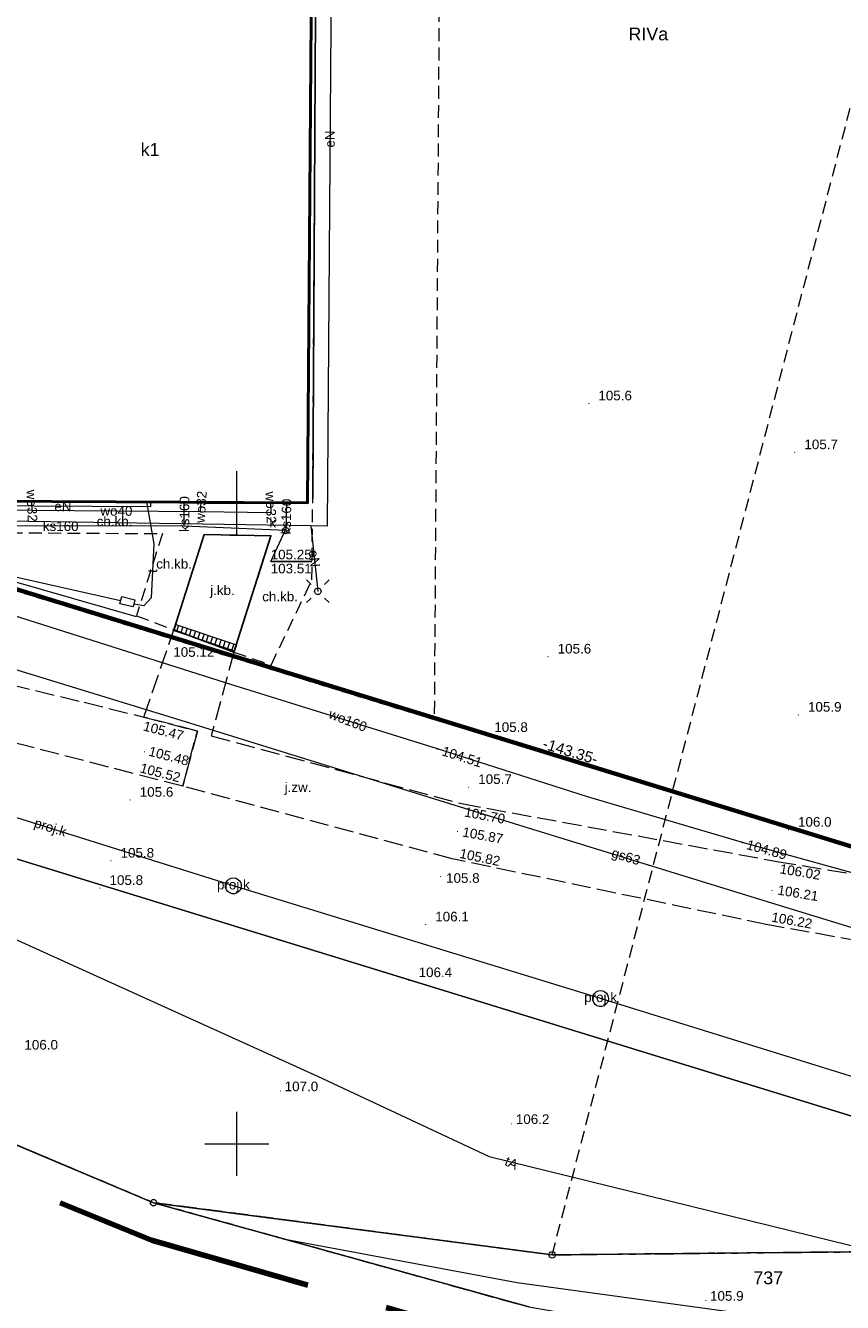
# Model space of a CAD drawing. Extents: x 6447898 to 6448503, y 5806748 to 5807122.
# Tile 21 of 50: x 6448183 to 6448247, y 5806838 to 5806937. Entities that reach past the tile are written whole.
import ezdxf
from ezdxf.enums import TextEntityAlignment as Align

# ---------------------------------------------------------------- set-up
doc = ezdxf.new("R2010")
doc.units = 0
doc.header["$PDSIZE"] = 0.75
for name, pattern in [('DASHED', [19.05, 12.7, -6.35]), ('PRZER1-1', [2, 1, -1]), ('PRZER2-1', [3, 2, -1]), ('PRZER3-1', [4, 3, -1])]:
    doc.linetypes.add(name, pattern=pattern)
doc.layers.get('0').update_dxf_attribs({"linetype": 'CONTINUOUS', "lineweight": 13})
for name, color, linetype, lineweight in [('GEPPGD', 7, 'CONTINUOUS', 18), ('GESBZO', 1, 'CONTINUOUS', 50), ('GESBZO_O', 1, 'CONTINUOUS', 50), ('GESDZI', 7, 'CONTINUOUS', 18), ('GESDZI_O', 7, 'CONTINUOUS', 18), ('GESKKL', 3, 'PRZER3-1', 18), ('GESKKL_O', 3, 'PRZER3-1', 18), ('GESUZY', 3, 'PRZER1-1', 18), ('GSLKRW', 7, 'CONTINUOUS', 25), ('GSPWPN', 42, 'CONTINUOUS', 13), ('GSPWPN_O', 42, 'CONTINUOUS', 13), ('GSPWPS', 7, 'CONTINUOUS', 13), ('GSPWPS_O', 7, 'CONTINUOUS', 13), ('GSSKOA', 7, 'PRZER3-1', 18), ('GSSKOA_O', 7, 'PRZER3-1', 18), ('GSSKOD', 7, 'PRZER2-1', 18), ('GSSKOD_O', 7, 'PRZER2-1', 18), ('GULEPR', 240, 'CONTINUOUS', 18), ('GULEPR_O', 240, 'CONTINUOUS', 18), ('GULGPR', 2, 'CONTINUOUS', 18), ('GULGPR_O', 2, 'CONTINUOUS', 18), ('GULKDK', 32, 'CONTINUOUS', 18), ('GULKPR', 32, 'CONTINUOUS', 18), ('GULKPR_O', 32, 'CONTINUOUS', 18), ('GULTPR', 30, 'CONTINUOUS', 18), ('GULTPR_O', 30, 'CONTINUOUS', 18), ('GULWPR', 5, 'CONTINUOUS', 18), ('GULWPR_O', 5, 'CONTINUOUS', 18), ('GUPELA', 7, 'CONTINUOUS', 18), ('GUPKSD', 32, 'CONTINUOUS', 18), ('GUPKSD_O', 32, 'CONTINUOUS', 18), ('GUPPRZ', 7, 'CONTINUOUS', 18), ('GUPPRZ_O', 7, 'CONTINUOUS', 18), ('GUSIKP', 7, 'CONTINUOUS', 18), ('GUSKSD', 32, 'CONTINUOUS', 18), ('GUSKSD_O', 32, 'CONTINUOUS', 18), ('obrys', 130, 'DASHED', 120), ('pikieta', 61, 'CONTINUOUS', 18)]:
    doc.layers.add(name, color=color, linetype=linetype, lineweight=lineweight)
doc.layers.add('OBRYS DZIAŁKA', color=7, linetype='CONTINUOUS', lineweight=60, true_color=0xffff4d)
doc.styles.add('GEO-INFO', font='arial.ttf')

# ---------------------------------------------------------------- blocks, each defined once
blk = doc.blocks.new('KOLO')
blk.add_hatch(color=0).paths.add_polyline_path([(-0.5, 0), (-0.482963, -0.12941), (-0.433013, -0.25), (-0.353553, -0.353553), (-0.25, -0.433013), (-0.12941, -0.482963), (0, -0.5), (0.12941, -0.482963), (0.25, -0.433013), (0.353553, -0.353553), (0.433013, -0.25), (0.482963, -0.12941), (0.5, 0), (0.482963, 0.12941), (0.433013, 0.25), (0.353553, 0.353553), (0.25, 0.433013), (0.12941, 0.482963), (0, 0.5), (-0.12941, 0.482963), (-0.25, 0.433013), (-0.353553, 0.353553), (-0.433013, 0.25), (-0.482963, 0.12941)])
blk = doc.blocks.new('PION_C')
at = {"color": 0}
blk.add_lwpolyline([(0, 0.5), (0, -0.5)], dxfattribs=at)
blk = doc.blocks.new('SUEO')
blk.add_hatch(color=0).paths.add_polyline_path([(-0.002174, 0.089974), (0.023762, 0.086807), (0.042561, 0.0793), (0.060131, 0.066965), (0.076266, 0.047786), (0.086234, 0.025762), (0.089972, 0.002226), (0.088646, -0.015553), (0.081114, -0.038994), (0.066834, -0.060276), (0.049699, -0.075033), (0.027576, -0.085671), (0.004027, -0.08991), (-0.019639, -0.087831), (-0.040932, -0.080154), (-0.059082, -0.067892), (-0.073734, -0.051607), (-0.08374, -0.032979), (-0.089221, -0.011817), (-0.089063, 0.012951), (-0.082571, 0.035806), (-0.069528, 0.057148), (-0.048957, 0.075519), (-0.026898, 0.085887)])
at = {"color": 0}
for points in [[(-1.767767, 1.767767), (-1.06066, 1.06066)], [(1.767767, 1.767767), (1.06066, 1.06066)], [(-1.767767, -1.767767), (-1.06066, -1.06066)], [(1.767767, -1.767767), (1.06066, -1.06066)]]:
    blk.add_lwpolyline(points, dxfattribs=at)
blk = doc.blocks.new('OKRAG_PELNY')
at = {"color": 0}
blk.add_lwpolyline([(0, 0.5), (0.12941, 0.482963), (0.25, 0.433013), (0.353553, 0.353553), (0.433013, 0.25), (0.482963, 0.12941), (0.5, 0), (0.482963, -0.12941), (0.433013, -0.25), (0.353553, -0.353553), (0.25, -0.433013), (0.12941, -0.482963), (0, -0.5), (-0.12941, -0.482963), (-0.25, -0.433013), (-0.353553, -0.353553), (-0.433013, -0.25), (-0.482963, -0.12941), (-0.5, 0), (-0.482963, 0.12941), (-0.433013, 0.25), (-0.353553, 0.353553), (-0.25, 0.433013), (-0.12941, 0.482963)], close=True, dxfattribs=at)
blk = doc.blocks.new('POINT')
at = {"color": 0}
blk.add_point((0, 0), dxfattribs=at)
blk = doc.blocks.new('EPPGS')
at = {"color": 0}
blk.add_lwpolyline([(0, 0.5), (0.154508, 0.475528), (0.293893, 0.404508), (0.404508, 0.293893), (0.475528, 0.154508), (0.5, 0), (0.475528, -0.154508), (0.404508, -0.293893), (0.293893, -0.404508), (0.154508, -0.475528), (0, -0.5), (-0.154508, -0.475528), (-0.293893, -0.404508), (-0.404508, -0.293893), (-0.475528, -0.154508), (-0.5, 0), (-0.475528, 0.154508), (-0.404508, 0.293893), (-0.293893, 0.404508), (-0.154508, 0.475528)], close=True, dxfattribs=at)

msp = doc.modelspace()

# ---------------------------------------------------------------- linework, layer by layer
at = {"elevation": 100, "flags": 128}
for points in [[(6448200, 5806897.5), (6448200, 5806902.5)], [(6448197.5, 5806900), (6448202.5, 5806900)], [(6448200, 5806847.5), (6448200, 5806852.5)], [(6448197.5, 5806850), (6448202.5, 5806850)]]:
    msp.add_lwpolyline(points, dxfattribs=at)
at = {"layer": 'GESBZO', "elevation": 10.18}
msp.add_lwpolyline([(6448180.92, 5806955.26), (6448205.93, 5806955.09), (6448205.53, 5806900.04), (6448180.53, 5806900.16)], close=True, dxfattribs=at)
at = {"layer": 'GESDZI'}
for p, q in [((6448193.503, 5806845.405, 10.22), (6448168.767, 5806855.813, 10.22)), ((6448222.796, 5806837.263, 10.22), (6448193.503, 5806845.405, 10.22))]:
    msp.add_line(p, q, dxfattribs=at)
at = {"layer": 'GESDZI', "elevation": 10.22}
msp.add_lwpolyline([(6447947.144, 5807106.691), (6447943.57, 5806972.007), (6447945.952, 5806961.309), (6447947.76, 5806958.22), (6447958.842, 5806964.609), (6447965.851, 5806952.15), (6447965.901, 5806954.89), (6447976.35, 5806954.66), (6447976.081, 5806941.611), (6447968.351, 5806941.801), (6447965.751, 5806946.39), (6447958.522, 5806959.149), (6447949.97, 5806954.35), (6447974.881, 5806910.343), (6447975.461, 5806909.323), (6448108.58, 5806908.47), (6448109, 5806973.47), (6448154, 5806973.18), (6448153.539, 5806902.166), (6448290.541, 5806859.987)], dxfattribs=at)
for points in [[(6448281.342, 5806841.899), (6448290.514, 5806841.988), (6448290.541, 5806859.987), (6448153.539, 5806902.166), (6448133.583, 5806908.31), (6448108.58, 5806908.47), (6447975.461, 5806909.323), (6447986.863, 5806889.257), (6448130.513, 5806888.326)], [(6448155.289, 5806857.796), (6448168.767, 5806855.813), (6448193.503, 5806845.405), (6448224.628, 5806841.328), (6448281.342, 5806841.899), (6448130.513, 5806888.326), (6447986.863, 5806889.257), (6447998.57, 5806868.616), (6448001.07, 5806864.206), (6448017.169, 5806862.196), (6448066.836, 5806855.476), (6448078.905, 5806858.046), (6448109.339, 5806864.525)], [(6448224.628, 5806841.328), (6448193.503, 5806845.405), (6448222.796, 5806837.263), (6448294.85, 5806824.82), (6448290.514, 5806841.988), (6448281.342, 5806841.899)]]:
    msp.add_lwpolyline(points, close=True, dxfattribs=at)
at = {"layer": 'GESKKL', "linetype": 'PRZER2-1', "ltscale": 0.5}
msp.add_line((6448224.628, 5806841.328, 10.06), (6448269.903, 5807015.414, 10.06), dxfattribs=at)
at = {"layer": 'GESKKL', "ltscale": 0.5}
for p, q in [((6448215.42, 5806883.11, 10.06), (6448153.785, 5806902.09, 10.06)), ((6448168.767, 5806855.813, 10.06), (6448193.503, 5806845.405, 10.06)), ((6448193.503, 5806845.405, 10.06), (6448224.628, 5806841.328, 10.06)), ((6448224.628, 5806841.328, 10.06), (6448193.503, 5806845.405, 10.06)), ((6448193.503, 5806845.405, 10.06), (6448222.796, 5806837.263, 10.06)), ((6448224.628, 5806841.328, 10.06), (6448281.342, 5806841.899, 10.06)), ((6448281.342, 5806841.899, 10.06), (6448224.628, 5806841.328, 10.06))]:
    msp.add_line(p, q, dxfattribs=at)
at = {"layer": 'GESUZY', "linetype": 'PRZER2-1', "ltscale": 0.5}
msp.add_line((6448215.98, 5806965.57, 10.08), (6448215.42, 5806883.11, 10.08), dxfattribs=at)
at = {"layer": 'GESUZY', "ltscale": 0.5}
for p, q in [((6448215.42, 5806883.11, 10.08), (6448153.785, 5806902.09, 10.08)), ((6448153.785, 5806902.09, 10.08), (6448215.42, 5806883.11, 10.08)), ((6448168.767, 5806855.813, 10.08), (6448193.503, 5806845.405, 10.08)), ((6448193.503, 5806845.405, 10.08), (6448168.767, 5806855.813, 10.08)), ((6448193.503, 5806845.405, 10.08), (6448224.628, 5806841.328, 10.08)), ((6448224.628, 5806841.328, 10.08), (6448193.503, 5806845.405, 10.08)), ((6448193.503, 5806845.405, 10.08), (6448222.796, 5806837.263, 10.08)), ((6448222.796, 5806837.263, 10.08), (6448193.503, 5806845.405, 10.08)), ((6448224.628, 5806841.328, 10.08), (6448281.342, 5806841.899, 10.08)), ((6448281.342, 5806841.899, 10.08), (6448224.628, 5806841.328, 10.08))]:
    msp.add_line(p, q, dxfattribs=at)
at = {"layer": 'GSLKRW', "elevation": 10.18}
msp.add_lwpolyline([(6448205.93, 5806900.38), (6448206.23, 5806952.54)], dxfattribs=at)
msp.add_lwpolyline([(6448195.09, 5806890.11), (6448197.46, 5806897.55), (6448202.67, 5806897.46), (6448199.77, 5806888.38)], close=True, dxfattribs=at)
at = {"layer": 'GSSKOA', "ltscale": 0.5, "elevation": 10.18}
for points in [[(6448145.566, 5806889.099), (6448146.358, 5806893.52), (6448152.81, 5806892.32), (6448158.48, 5806891.38), (6448158.76, 5806892.57), (6448160.58, 5806892.34), (6448162.02, 5806897.09), (6448162.55, 5806898.84), (6448162.68, 5806899.28), (6448169.74, 5806897.07), (6448168.06, 5806891.33), (6448167.64, 5806890.87), (6448167.34, 5806889.27), (6448176.51, 5806887.25), (6448188.07, 5806884.46), (6448192.73, 5806883.31), (6448196.92, 5806882.22), (6448195.78, 5806877.91), (6448183.27, 5806881.14), (6448164.71, 5806885.32), (6448157.59, 5806886.89), (6448150.88, 5806888.18)], [(6448195.09, 5806890.11), (6448197.46, 5806897.55), (6448202.67, 5806897.46), (6448199.77, 5806888.38)]]:
    msp.add_lwpolyline(points, close=True, dxfattribs=at)
msp.add_lwpolyline([(6448264.4, 5806863), (6448241.34, 5806867.12), (6448216.83, 5806872.24), (6448195.78, 5806877.91), (6448196.92, 5806882.22), (6448192.73, 5806883.31), (6448195.09, 5806890.11), (6448199.77, 5806888.38), (6448198.01, 5806881.85), (6448217.57, 5806876.55), (6448242.19, 5806872.04), (6448266.85, 5806867.98)], dxfattribs=at)
at = {"layer": 'GSSKOD', "ltscale": 0.5, "elevation": 10.18}
msp.add_lwpolyline([(6448180.92, 5806955.26), (6448205.93, 5806955.09), (6448205.53, 5806900.04), (6448180.53, 5806900.16)], close=True, dxfattribs=at)
msp.add_lwpolyline([(6448177.64, 5806908.72), (6448177.56, 5806899.7), (6448169.72, 5806899.68), (6448169.35, 5806897.68), (6448177.09, 5806895.15), (6448177.77, 5806897.72), (6448194.19, 5806897.63), (6448192.16, 5806891.22), (6448195.09, 5806890.11), (6448197.46, 5806897.55), (6448202.67, 5806897.46), (6448199.77, 5806888.38), (6448202.68, 5806887.37), (6448205.87, 5806894.01), (6448205.93, 5806900.38), (6448206.23, 5806952.54)], dxfattribs=at)
at = {"layer": 'GULEPR', "elevation": 10.14}
for points in [[(6448206.92, 5806958.68), (6448207.5, 5806958.63), (6448207.05, 5806898.22), (6448205.78, 5806898.23), (6448182.06, 5806898.59), (6448154.18, 5806902.28)], [(6448193.26, 5806900.1), (6448193.26, 5806899.71), (6448179.57, 5806899.79)], [(6448205.78, 5806898.23), (6448206.33, 5806893.13)]]:
    msp.add_lwpolyline(points, dxfattribs=at)
at = {"layer": 'GULGPR', "elevation": 10.14}
msp.add_lwpolyline([(6448080.27, 5806886.92), (6448080.28, 5806887.42), (6448080.4, 5806893.42), (6448080.56, 5806901.86), (6448081.128, 5806901.886), (6448097.56, 5806901.84), (6448108.38, 5806901.94), (6448116.11, 5806901.65), (6448125.43, 5806901.83), (6448142.31, 5806899.45), (6448150.96, 5806896.7), (6448173.04, 5806889.99), (6448195.98, 5806882.96), (6448218.89, 5806875.87), (6448241.85, 5806868.78), (6448264.78, 5806861.77), (6448287.06, 5806854.88)], dxfattribs=at)
at = {"layer": 'GULKDK', "elevation": 10.14}
for points in [[(6448195.081, 5806890.063), (6448199.821, 5806888.483)], [(6448195.239, 5806890.537), (6448199.979, 5806888.957)]]:
    msp.add_lwpolyline(points, dxfattribs=at)
at = {"layer": 'GULKPR', "elevation": 10.14}
for points in [[(6448195.89, 5806898.22), (6448195.9, 5806900.09)], [(6448203.88, 5806900.05), (6448203.82, 5806897.87)], [(6448203.82, 5806897.87), (6448195.89, 5806898.22), (6448176.6, 5806898.23)], [(6448169.03, 5806897.77), (6448169.35, 5806897.68), (6448192.13, 5806891.16)]]:
    msp.add_lwpolyline(points, dxfattribs=at)
at = {"layer": 'GULKPR', "ltscale": 0.5, "elevation": 10.14}
msp.add_lwpolyline([(6448289.42, 5806855.175), (6448283.604, 5806847.128), (6448257.066, 5806852.454), (6448228.413, 5806861.341), (6448199.731, 5806870.136), (6448171.103, 5806879.104), (6448142.345, 5806887.648), (6448141.26, 5806893.74)], dxfattribs=at)
at = {"layer": 'GULTPR', "elevation": 10.14}
for points in [[(6448190.92, 5806892.37), (6448175.63, 5806895.82), (6448168.22, 5806898.64), (6448161.44, 5806899.03), (6448154.77, 5806899.09), (6448148.32, 5806900.4), (6448146.11, 5806900.98)], [(6448192.95, 5806900.1), (6448193.53, 5806896.82), (6448193.31, 5806892.61), (6448192.73, 5806891.99), (6448191.95, 5806892.12)], [(6447930.639, 5806880.35), (6447933.638, 5806879.678), (6447942.223, 5806877.474), (6447980.492, 5806866.419), (6447992.202, 5806872.537), (6447993.235, 5806876.042), (6447986.206, 5806886.457), (6447987.19, 5806888.654), (6447988.2, 5806890.193), (6448022.784, 5806889.687), (6448033.838, 5806889.477), (6448048.115, 5806889.44), (6448066.571, 5806888.934), (6448089.704, 5806888.231), (6448093.24, 5806887.922), (6448106.228, 5806886.701), (6448124.073, 5806883.962), (6448152.559, 5806879.608), (6448206.31, 5806855.281), (6448219.711, 5806849.002), (6448265.133, 5806837.838)], [(6448416.752, 5806803.343), (6448411.2, 5806804.91), (6448377.95, 5806812.23), (6448364.95, 5806815.1), (6448293.63, 5806829.16), (6448239.959, 5806836.672), (6448221.91, 5806839.14), (6448203.902, 5806842.515)]]:
    msp.add_lwpolyline(points, dxfattribs=at)
at = {"layer": 'GULWPR', "elevation": 10.14}
for points in [[(6448176.8, 5806905.42), (6448176.94, 5806899.56), (6448184.02, 5806899.45), (6448197.17, 5806899.35), (6448202.68, 5806899.27)], [(6448290.52, 5806857.81), (6448278.77, 5806861.44), (6448250.97, 5806870.34), (6448239.49, 5806873.52), (6448227.38, 5806877.08), (6448215.68, 5806880.82), (6448199.11, 5806885.97), (6448179.9, 5806892.07), (6448169.8, 5806892.98), (6448163.76, 5806893.13), (6448160.34, 5806893.27), (6448158.02, 5806893.71), (6448154.83, 5806894.55), (6448151.89, 5806895.32), (6448143.07, 5806897.64), (6448136.22, 5806899.29), (6448130.97, 5806900.13)], [(6448184.02, 5806899.45), (6448183.99, 5806900.15)], [(6448197.17, 5806899.35), (6448197.22, 5806900.08)], [(6448202.68, 5806899.27), (6448202.65, 5806900.06)]]:
    msp.add_lwpolyline(points, dxfattribs=at)
at = {"layer": 'GUPPRZ_O', "elevation": 10.8, "flags": 128}
for points in [[(6448205.852, 5806895.448), (6448202.648, 5806895.448), (6448203.829, 5806897.965)], [(6448202.648, 5806895.448), (6448205.852, 5806895.448)]]:
    msp.add_lwpolyline(points, dxfattribs=at)
at = {"layer": 'GUSIKP', "elevation": 10.14}
msp.add_lwpolyline([(6448190.87, 5806892.16), (6448191.01, 5806892.72), (6448192.03, 5806892.47), (6448191.91, 5806891.91)], close=True, dxfattribs=at)
at = {"layer": 'GUSKSD', "elevation": 10.14}
for points in [[(6448199.914, 5806870.729), (6448200.061, 5806870.661), (6448200.185, 5806870.558), (6448200.279, 5806870.426), (6448200.335, 5806870.274), (6448200.351, 5806870.113), (6448200.324, 5806869.954), (6448200.256, 5806869.806), (6448200.153, 5806869.682), (6448200, 5806869.578), (6448199.824, 5806869.523), (6448199.639, 5806869.523), (6448199.462, 5806869.577), (6448199.31, 5806869.681), (6448199.194, 5806869.826), (6448199.127, 5806869.998), (6448199.113, 5806870.182), (6448199.154, 5806870.362), (6448199.246, 5806870.522), (6448199.382, 5806870.648), (6448199.548, 5806870.728), (6448199.731, 5806870.756)], [(6448228.595, 5806861.933), (6448228.742, 5806861.866), (6448228.867, 5806861.763), (6448228.961, 5806861.631), (6448229.017, 5806861.479), (6448229.033, 5806861.318), (6448229.005, 5806861.159), (6448228.938, 5806861.011), (6448228.835, 5806860.887), (6448228.682, 5806860.782), (6448228.506, 5806860.728), (6448228.321, 5806860.728), (6448228.144, 5806860.782), (6448227.991, 5806860.886), (6448227.876, 5806861.031), (6448227.809, 5806861.203), (6448227.795, 5806861.387), (6448227.836, 5806861.567), (6448227.928, 5806861.727), (6448228.063, 5806861.853), (6448228.23, 5806861.933), (6448228.413, 5806861.961)]]:
    msp.add_lwpolyline(points, close=True, dxfattribs=at)
at = {"layer": 'obrys'}
for p, q in [((6448168.559, 5806852.604), (6448193.346, 5806842.479)), ((6448193.346, 5806842.479), (6448222.201, 5806834.182))]:
    msp.add_line(p, q, dxfattribs=at)
at = {"layer": 'OBRYS DZIAŁKA'}
msp.add_line((6448290.397, 5806860.191), (6448153.706, 5806902.284), dxfattribs=at)

# ---------------------------------------------------------------- block references
at = {"layer": 'GEPPGD', "xscale": 0.5, "yscale": 0.5}
for p in [(6448193.503, 5806845.405, 10.24), (6448224.628, 5806841.328, 10.24)]:
    msp.add_blockref('EPPGS', p, dxfattribs=at)
at = {"layer": 'GSPWPN', "xscale": 0.09, "yscale": 0.09}
for p in [(6448227.49, 5806907.78, 10.08), (6448243.58, 5806903.97, 10.08), (6448224.31, 5806888.02, 10.08), (6448243.86, 5806883.48, 10.08), (6448219.36, 5806881.9, 10.08), (6448218.11, 5806877.84, 10.08), (6448191.67, 5806876.84, 10.08), (6448243.08, 5806874.5, 10.08), (6448190.17, 5806872.09, 10.08), (6448189.31, 5806869.96, 10.08), (6448215.9, 5806870.86, 10.08), (6448214.75, 5806867.11, 10.08), (6448213.45, 5806862.76, 10.08)]:
    msp.add_blockref('KOLO', p, dxfattribs=at)
at = {"layer": 'GSPWPS', "xscale": 0.09, "yscale": 0.09}
for p in [(6448197.78, 5806889.17, 10.08), (6448192.73, 5806883.31, 10.08), (6448192.79, 5806880.6, 10.08), (6448195.78, 5806877.91, 10.08), (6448217.57, 5806876.55, 10.08), (6448217.24, 5806874.38, 10.08), (6448216.83, 5806872.24, 10.08), (6448242.19, 5806872.04, 10.08), (6448241.82, 5806869.77, 10.08), (6448241.34, 5806867.12, 10.08)]:
    msp.add_blockref('KOLO', p, dxfattribs=at)
at = {"layer": 'GULKDK', "xscale": 0.5, "yscale": 0.5, "rotation": 341.565051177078}
for p in [(6448195.16, 5806890.3, 10.14), (6448195.372, 5806890.229, 10.14), (6448195.704, 5806890.119, 10.14), (6448196.036, 5806890.008, 10.14), (6448196.368, 5806889.897, 10.14), (6448196.7, 5806889.787, 10.14), (6448197.032, 5806889.676, 10.14), (6448197.364, 5806889.565, 10.14), (6448197.696, 5806889.455, 10.14), (6448198.028, 5806889.344, 10.14), (6448198.36, 5806889.233, 10.14), (6448198.692, 5806889.123, 10.14), (6448199.024, 5806889.012, 10.14), (6448199.356, 5806888.901, 10.14), (6448199.688, 5806888.791, 10.14), (6448199.9, 5806888.72, 10.14)]:
    msp.add_blockref('PION_C', p, dxfattribs=at)
at = {"layer": 'GUPELA', "xscale": 0.5, "yscale": 0.5}
for name, p in [('SUEO', (6448206.33, 5806893.13, 10.15)), ('OKRAG_PELNY', (6448206.33, 5806893.13, 10.16))]:
    msp.add_blockref(name, p, dxfattribs=at)
at = {"layer": 'GUPKSD', "xscale": 0.5, "yscale": 0.5}
msp.add_blockref('OKRAG_PELNY', (6448203.82, 5806897.87, 10.16), dxfattribs=at)
at = {"layer": 'GUPPRZ'}
for p in [(6448203.82, 5806897.87, 10.16), (6448215.68, 5806880.82, 10.16), (6448239.49, 5806873.52, 10.16)]:
    msp.add_blockref('POINT', p, dxfattribs=at)
at = {"layer": 'pikieta', "xscale": 0.09, "yscale": 0.09}
for p in [(6448203.414, 5806854.12, 10.08), (6448221.47, 5806851.56, 10.08), (6448236.635, 5806837.764, 10.08)]:
    msp.add_blockref('KOLO', p, dxfattribs=at)

# ---------------------------------------------------------------- texts
at = {"color": 6, "lineweight": 15, "style": 'GEO-INFO'}
msp.add_text('-143.35-', height=0.85, rotation=343, dxfattribs=at).set_placement((6448225.856, 5806879.986), align=Align.BOTTOM_CENTER)
at = {"layer": 'GESBZO_O', "style": 'GEO-INFO'}
msp.add_text('k1', height=1, dxfattribs=at).set_placement((6448193.23, 5806927.638, 10.8), align=Align.MIDDLE)
at = {"layer": 'GESDZI_O', "style": 'GEO-INFO'}
msp.add_text('737', height=1, dxfattribs=at).set_placement((6448241.509, 5806839.538, 10.8), align=Align.MIDDLE)
at = {"layer": 'GESKKL_O', "style": 'GEO-INFO'}
msp.add_text('RIVa', height=1, dxfattribs=at).set_placement((6448232.14, 5806936.625, 10.8), align=Align.MIDDLE)
at = {"layer": 'GSPWPN_O', "style": 'GEO-INFO'}
for s, p in [('105.6', (6448228.24, 5806908.03, 10.8)), ('105.7', (6448244.33, 5806904.22, 10.8)), ('105.6', (6448225.06, 5806888.27, 10.8)), ('105.9', (6448244.61, 5806883.73, 10.8)), ('105.8', (6448220.11, 5806882.15, 10.8)), ('105.7', (6448218.86, 5806878.09, 10.8)), ('105.6', (6448192.42, 5806877.09, 10.8)), ('106.0', (6448243.83, 5806874.75, 10.8)), ('105.8', (6448190.92, 5806872.34, 10.8)), ('105.8', (6448216.343, 5806870.371, 10.8)), ('105.8', (6448190.06, 5806870.21, 10.8)), ('106.1', (6448215.5, 5806867.36, 10.8)), ('106.4', (6448214.2, 5806863.01, 10.8))]:
    msp.add_text(s, height=0.75, dxfattribs=at).set_placement(p)
at = {"layer": 'GSPWPS_O', "style": 'GEO-INFO'}
msp.add_text('105.12', height=0.75, dxfattribs=at).set_placement((6448195.04, 5806888.013, 10.8))
for s, rotation, p in [('105.47', 345.4181, (6448192.632, 5806882.28, 10.8)), ('105.48', 345.4181, (6448193.053, 5806880.309, 10.8)), ('105.52', 345.52278, (6448192.382, 5806879.008, 10.8)), ('105.70', 349.6194, (6448217.725, 5806875.556, 10.8)), ('105.87', 349.6194, (6448217.575, 5806873.999, 10.8)), ('105.82', 348.20091, (6448217.346, 5806872.328, 10.8)), ('106.02', 350.65075, (6448242.363, 5806871.118, 10.8)), ('106.21', 350.65075, (6448242.191, 5806869.461, 10.8)), ('106.22', 349.87017, (6448241.711, 5806867.352, 10.8))]:
    msp.add_text(s, height=0.75, rotation=rotation, dxfattribs=at).set_placement(p)
at = {"layer": 'GSSKOA_O', "style": 'GEO-INFO'}
for s, p in [('j.kb.', (6448198.88, 5806893.117, 10.8)), ('j.zw.', (6448204.783, 5806877.74, 10.8))]:
    msp.add_text(s, height=0.75, dxfattribs=at).set_placement(p, align=Align.MIDDLE)
at = {"layer": 'GSSKOD_O', "style": 'GEO-INFO'}
for p in [(6448190.45, 5806898.605, 10.8), (6448195.102, 5806895.283, 10.8), (6448203.381, 5806892.734, 10.8)]:
    msp.add_text('ch.kb.', height=0.75, dxfattribs=at).set_placement(p, align=Align.MIDDLE)
at = {"layer": 'GULEPR_O', "style": 'GEO-INFO'}
for rotation, p in [(89.57321, (6448207.275, 5806928.425, 10.8)), (359.66519, (6448186.415, 5806899.75, 10.8)), (276.15517, (6448206.055, 5806895.68, 10.8))]:
    msp.add_text('eN', height=0.75, rotation=rotation, dxfattribs=at).set_placement(p, align=Align.MIDDLE)
at = {"layer": 'GULGPR_O', "style": 'GEO-INFO'}
msp.add_text('gs63', height=0.75, rotation=342.83942, dxfattribs=at).set_placement((6448230.37, 5806872.325, 10.8), align=Align.MIDDLE)
at = {"layer": 'GULKPR_O', "style": 'GEO-INFO'}
for s, rotation, p in [('ks160', 89.69361, (6448195.895, 5806899.155, 10.8)), ('ks160', 88.42345, (6448203.85, 5806898.96, 10.8)), ('ks160', 359.9703, (6448186.245, 5806898.225, 10.8)), ('proj.k', 342.60746, (6448185.417, 5806874.62, 10.8))]:
    msp.add_text(s, height=0.75, rotation=rotation, dxfattribs=at).set_placement(p, align=Align.MIDDLE)
at = {"layer": 'GULTPR_O', "style": 'GEO-INFO'}
msp.add_text('t', height=0.75, rotation=87.00864, dxfattribs=at).set_placement((6448193.42, 5806894.715, 10.8), align=Align.MIDDLE)
msp.add_text('tA', height=0.75, rotation=335.64925, dxfattribs=at).set_placement((6448221.456, 5806848.508, 10.8), align=Align.MIDDLE_CENTER)
at = {"layer": 'GULWPR_O', "style": 'GEO-INFO'}
for s, rotation, p in [('wo32', 272.45403, (6448184.005, 5806899.8, 10.8)), ('wo32', 86.08175, (6448197.195, 5806899.715, 10.8)), ('wo32', 272.17474, (6448202.665, 5806899.665, 10.8)), ('wo40', 359.5643, (6448190.595, 5806899.4, 10.8)), ('wo160', 338.87703, (6448208.679, 5806883.051, 10.8))]:
    msp.add_text(s, height=0.75, rotation=rotation, dxfattribs=at).set_placement(p, align=Align.MIDDLE)
at = {"layer": 'GUPKSD_O', "style": 'GEO-INFO'}
msp.add_text('k', height=0.75, dxfattribs=at).set_placement((6448203.07, 5806898.12, 10.8), align=Align.RIGHT)
at = {"layer": 'GUPPRZ_O', "style": 'GEO-INFO'}
for s, p in [('105.25', (6448202.648, 5806895.621)), ('103.51', (6448202.648, 5806894.526))]:
    msp.add_text(s, height=0.75, dxfattribs=at).set_placement(p)
for s, rotation, p in [('104.51', 342.2731, (6448216.069, 5806880.7, 10.8)), ('104.89', 344.51709, (6448239.845, 5806873.382, 10.8))]:
    msp.add_text(s, height=0.75, rotation=rotation, dxfattribs=at).set_placement(p, align=Align.MIDDLE_LEFT)
at = {"layer": 'GUSKSD_O', "style": 'GEO-INFO'}
for p in [(6448199.732, 5806870.139, 10.8), (6448228.414, 5806861.344, 10.8)]:
    msp.add_text('proj.k', height=0.75, dxfattribs=at).set_placement(p, align=Align.MIDDLE)
at = {"layer": 'pikieta', "style": 'GEO-INFO'}
for s, p in [('106.0', (6448183.413, 5806857.357, 10.8)), ('107.0', (6448203.738, 5806854.106, 10.8)), ('106.2', (6448221.794, 5806851.546, 10.8)), ('105.9', (6448236.959, 5806837.75, 10.8))]:
    msp.add_text(s, height=0.75, dxfattribs=at).set_placement(p)

doc.saveas('drawing.dxf')
